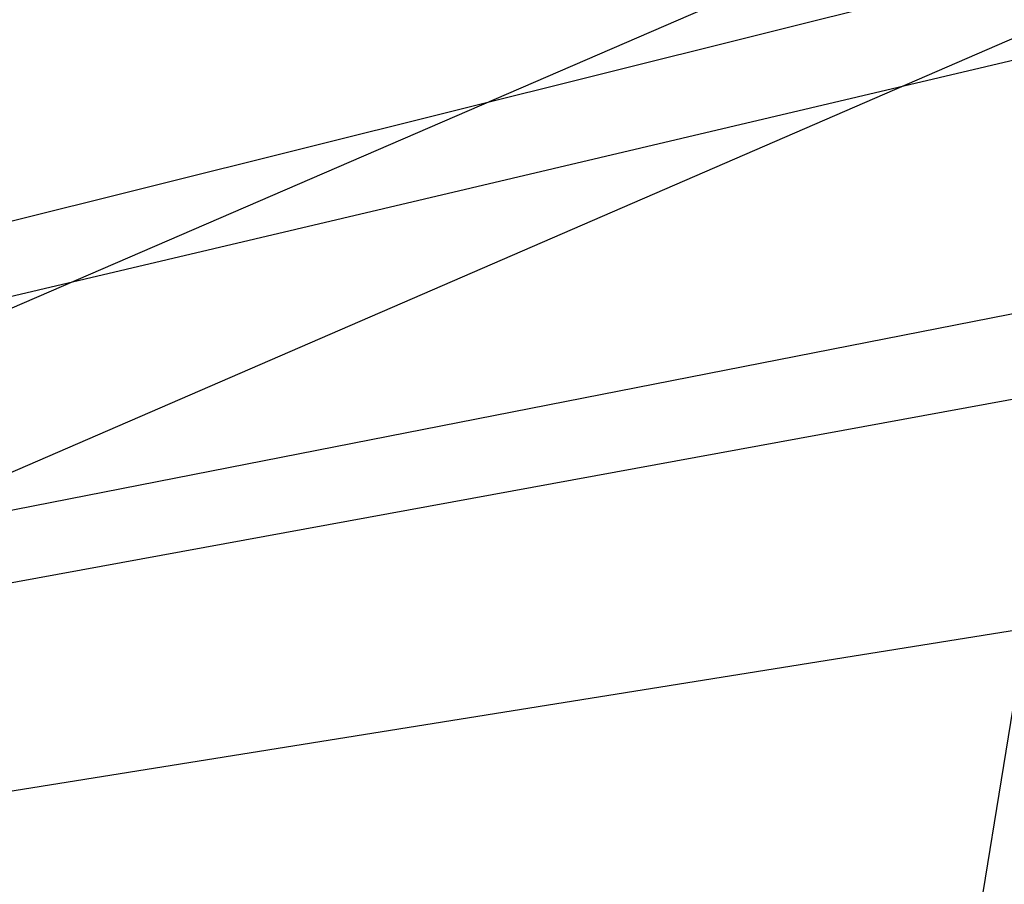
# Model space of a CAD drawing. Extents: x 0 to 901, y 0 to 72.
# Tile 105 of 256: x 448.8516 to 448.85964, y 61.2391 to 61.24616. Entities that reach past the tile are written whole.
import ezdxf

# ---------------------------------------------------------------- set-up
doc = ezdxf.new("R2010")
doc.units = 0
doc.header["$LTSCALE"] = 25.4
doc.layers.get('0').update_dxf_attribs({"color": 13, "linetype": 'CONTINUOUS'})

# ---------------------------------------------------------------- blocks, each defined once
blk = doc.blocks.new('PIN-LED-M-8128_STL')
at = {"color": 0}
for p, q in [((11.0500393, 453.7115784, 58.1043739), (11.1123209, 453.322937, 57.8790245)), ((11.0500393, 453.7115784, 58.1043739), (11.1123209, 453.322937, 57.8790245)), ((11.1116838, 453.3226624, 64.1789856), (11.0412302, 453.7071838, 64.4037018)), ((11.1116838, 453.3226624, 64.1789856), (11.0412302, 453.7071838, 64.4037018)), ((11.0366411, 453.7049255, 60.9033546), (11.1116772, 453.3226624, 60.6789856)), ((11.0366411, 453.7049255, 60.9033546), (11.1116772, 453.3226624, 60.6789856)), ((11.1116762, 453.3226624, 63.4789848), (11.0231543, 453.6983948, 63.7023277)), ((11.1116762, 453.3226624, 63.4789848), (11.0231543, 453.6983948, 63.7023277)), ((11.1116762, 453.3226624, 59.9789848), (11.0185242, 453.696167, 60.201973)), ((11.1116762, 453.3226624, 59.9789848), (11.0185242, 453.696167, 60.201973)), ((11.045002, 453.5001831, 58.382637), (11.1203156, 453.326355, 58.492012)), ((11.045002, 453.5001831, 58.382637), (11.1203156, 453.326355, 58.492012)), ((11.119154, 453.3258667, 3.8737404), (11.0439539, 453.4997559, 3.9831154)), ((11.119154, 453.3258667, 3.8737404), (11.0439539, 453.4997559, 3.9831154)), ((61.3250923, 445.2271118, 2.1449811), (10.7975769, 453.4251709, 0.6234739)), ((61.3250923, 445.2271118, 2.1449811), (10.7975769, 453.4251709, 0.6234739))]:
    blk.add_line(p, q, dxfattribs=at)
mesh = blk.add_polyface(dxfattribs=at)
corners = [(11.2200432, 453.3729553, 57.8856239), (11.1305008, 453.7549438, 58.1105156), (11.0500393, 453.7115784, 58.1043739)]
mesh.append_faces([[corners[k] for k in face] for face in [(0, 1, 2)]], dxfattribs={"color": 0})
mesh = blk.add_polyface(dxfattribs=at)
corners = [(11.2091093, 453.3675232, 64.1849518), (11.0779934, 453.7259521, 64.4065018), (11.0412302, 453.7071838, 64.4037018)]
mesh.append_faces([[corners[k] for k in face] for face in [(0, 1, 2)]], dxfattribs={"color": 0})
mesh = blk.add_polyface(dxfattribs=at)
corners = [(11.312788, 453.422699, 64.19133), (11.0779934, 453.7259521, 64.4065018), (11.2091093, 453.3675232, 64.1849518)]
mesh.append_faces([[corners[k] for k in face] for face in [(0, 1, 2)]], dxfattribs={"color": 0})
mesh = blk.add_polyface(dxfattribs=at)
corners = [(11.353756, 453.4467773, 63.406353), (11.1805954, 453.3536987, 63.3957062), (11.0994263, 453.5248718, 63.2863312)]
mesh.append_faces([[corners[k] for k in face] for face in [(0, 1, 2)]], dxfattribs={"color": 0})
mesh = blk.add_polyface(dxfattribs=at)
corners = [(11.1805954, 453.3536987, 63.3957062), (11.1116829, 453.3226624, 63.3914871), (11.0994263, 453.5248718, 63.2863312)]
mesh.append_faces([[corners[k] for k in face] for face in [(0, 1, 2)]], dxfattribs={"color": 0})

msp = doc.modelspace()

# ---------------------------------------------------------------- block references
at = {"color": 250, "rotation": 270}
msp.add_blockref('PIN-LED-M-8128_STL', (-4.5156512, 72.3450928, -0.2648032), dxfattribs=at)

doc.saveas('drawing.dxf')
